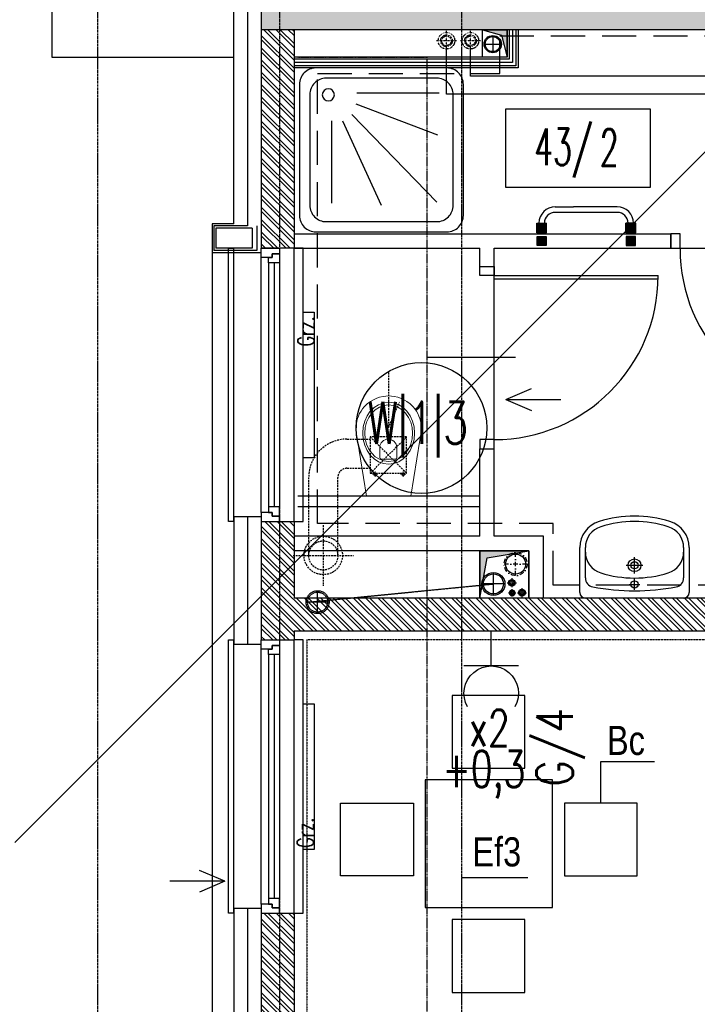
# Model space of a CAD drawing. Extents: x -7228 to 74941, y -112898 to 85621.
# Tile 251 of 256: x 51295 to 51667, y -8771 to -8231. Entities that reach past the tile are written whole.
import ezdxf
from ezdxf.enums import TextEntityAlignment as Align

# ---------------------------------------------------------------- set-up
doc = ezdxf.new("R2010")
doc.units = 0
for name, pattern in [('00-inst$0$DASHDOT', [1, 0.5, -0.25, 0, -0.25]), ('CENTER', [2, 1.25, -0.25, 0.25, -0.25]), ('DASHDOT', [1, 0.5, -0.25, 0, -0.25]), ('DASHED', [0.75, 0.5, -0.25]), ('DASHED2', [0.375, 0.25, -0.125]), ('DIVIDE', [31.75, 12.7, -6.35, 0, -6.35, 0, -6.35])]:
    doc.linetypes.add(name, pattern=pattern)
doc.layers.get('0').update_dxf_attribs({"color": 101, "linetype": 'CONTINUOUS'})
doc.layers.add('-A_NR', color=8, linetype='CONTINUOUS', plot=False)
for name, color, linetype in [('Drz---drzwi', 5, 'CONTINUOUS'), ('E35', 6, 'CONTINUOUS'), ('E50', 3, 'CONTINUOUS'), ('E50kor', 3, 'CONTINUOUS'), ('Ins-co', 2, 'CONTINUOUS'), ('Ins-kan', 54, 'CONTINUOUS'), ('Ins-went', 141, 'CONTINUOUS'), ('Mkt-N-pion', 8, 'CONTINUOUS'), ('Mw-cr-piony', 86, 'CONTINUOUS'), ('Mw-z-piony', 86, 'CONTINUOUS'), ('Okn---okna', 5, 'CONTINUOUS'), ('Opis-pom', 6, 'CONTINUOUS'), ('Opis_pom_ramka', 6, 'CONTINUOUS'), ('Os-osie glowne', 1, 'CENTER'), ('Sc-beton', 7, 'CONTINUOUS'), ('Sc-beton-hatch', 86, 'CONTINUOUS'), ('Sc-cegla pustak', 42, 'CONTINUOUS'), ('Sc-cegla pustak-hatch', 8, 'CONTINUOUS'), ('Sc-gk', 120, 'CONTINUOUS'), ('Sc-izolacja term-styropian', 151, 'STYROPIAN-KA'), ('Sc-pod', 5, 'DASHED'), ('Sc-silikat', 61, 'CONTINUOUS'), ('Suf-widok', 8, 'CONTINUOUS'), ('W-idok', 8, 'CONTINUOUS'), ('W-idok pod', 5, 'DASHED'), ('W-otwor-strop', 1, 'CONTINUOUS'), ('Wyp-meble', 155, 'CONTINUOUS'), ('Wyp-sanitar', 131, 'CONTINUOUS')]:
    doc.layers.add(name, color=color, linetype=linetype)
doc.styles.add('ARIAL_CE', font='ARIAL.TTF', dxfattribs={"width": 0.8})
doc.styles.add('KA wymiar', font='romans.shx', dxfattribs={"width": 0.6})
doc.styles.add('ROMANS', font='romans', dxfattribs={"width": 0.85})
doc.linetypes.add('BATTING', pattern='A,0.0001,-0.1,[134,ltypeshp.shx,S=0.1,R=0,X=-0.1,Y=0],-0.2,[134,ltypeshp.shx,S=0.1,R=180,X=0.1,Y=0],-0.1', length=0.4001)
doc.linetypes.add('STYROPIAN-KA', pattern='A,0.0001,-0.1,[135,ltypeshp.shx,S=0.1,R=0,X=-0.1,Y=0],0,[135,ltypeshp.shx,S=0.1,R=180,X=0.1,Y=0],-0.1', length=0.2001)

# ---------------------------------------------------------------- blocks, each defined once
blk = doc.blocks.new('umywalka_60x45')
at = {"ltscale": 25}
for p, q in [((-27, 0), (27, 0)), ((-30, -27.72), (-30, -3)), ((0, -4.5), (0, -10.5)), ((30, -3), (30, -27.72)), ((3, -7.5), (-3, -7.5)), ((-27, -27.72), (-27, -11.03)), ((0, -13.5), (0, -22.5)), ((27, -11.03), (27, -27.72)), ((4.5, -18), (-4.5, -18))]:
    blk.add_line(p, q, dxfattribs=at)
for centre, radius in [((0, -7.5), 2), ((0, -18), 3.5), ((0, -18), 2)]:
    blk.add_circle(centre, radius, dxfattribs=at)
for centre, radius, start, end in [((27, -3), 3, 0, 90), ((-27, -3), 3, 90, 180), ((0, -129.43), 125.43, 79.4737, 100.5263), ((-22, -11.03), 5, 100.5263, 180), ((22, -11.03), 5, 0, 79.4737), ((-15, -25.28), 12, 107.3129, 180), ((0, -73.4), 62.4, 72.6871, 107.3129), ((15, -25.28), 12, 0, 72.6871), ((-15, -27.72), 15, 180, 252.6871), ((-15, -27.72), 12, 180, 252.6871), ((15, -27.72), 12, 287.3129, 0), ((15, -27.72), 15, 287.3129, 0), ((0, 20.4), 65.4, 252.6871, 287.3129), ((0, 20.4), 62.4, 252.6871, 287.3129)]:
    blk.add_arc(centre, radius, start, end, dxfattribs=at)
blk = doc.blocks.new('_0630_DRZWI_90')
at = {"ltscale": 7}
for p, q in [((5, 8), (5, 98)), ((6.8, 8), (6.8, 97.98))]:
    blk.add_line(p, q, dxfattribs=at)
at = {"ltscale": 25}
for p, q in [((50, 19.7), (50, -28.9)), ((5, 8), (0, 8)), ((0, 8), (5, 8)), ((0, 0), (0, 8)), ((95, 8), (5, 8)), ((5, 8), (5, 0)), ((95, 8), (95, 0)), ((100, 8), (95, 8)), ((100, 0), (100, 8)), ((5, 0), (0, 0)), ((5, 0), (0, 0)), ((95, 0), (100, 0)), ((95, 0), (100, 0))]:
    blk.add_line(p, q, dxfattribs=at)
at = {"ltscale": 7}
blk.add_arc((5, 8), 90, 0, 90, dxfattribs=at)
blk = doc.blocks.new('natrysk_10')
for points in [[(0, 0), (64, 0, -0.414214), (72, -8), (72, -72, -0.414214), (64, -80), (0, -80, -0.414214), (-8, -72), (-8, -8, -0.414214)], [(5, -5), (59, -5, -0.414214), (67, -13), (67, -67, -0.414214), (59, -75), (5, -75, -0.414214), (-3, -67), (-3, -13, -0.414214)]]:
    blk.add_lwpolyline(points, format="xyb", close=True)
for points in [[(17.79, -15.54), (58.05, -15.54)], [(17.79, -20.92), (58.9, -39.9)], [(4.18, -28), (4.18, -68.22)], [(9.57, -27.44), (24.6, -67.37)], [(14.67, -25.46), (57.49, -67.09)]]:
    blk.add_lwpolyline(points)
blk.add_circle((5.11, -14.08), 2.96)
blk = doc.blocks.new('_KOLO_WC_PODWIESZONE')
at = {"lineweight": 0}
for p, q in [((-12.21, 0), (-17.15, -30.7)), ((-12.21, 0), (12.21, 0)), ((12.21, 0), (17.15, -30.7)), ((-8.01, -11.98), (-8.01, -10.54)), ((7.49, -11.98), (7.49, -10.54)), ((-8.01, -11.98), (-9.42, -11.98)), ((-8.01, -11.98), (-6.53, -11.98)), ((-8.01, -11.98), (-8.01, -13.41)), ((7.49, -11.98), (6.08, -11.98)), ((7.49, -11.98), (8.97, -11.98)), ((7.49, -11.98), (7.49, -13.41)), ((-4.44, -21.51), (-4.44, -26.77)), ((-3.5, -20.21), (4, -20.21)), ((4.94, -21.51), (4.94, -26.77)), ((-17.15, -30.7), (-17.82, -35.14)), ((17.15, -30.7), (17.82, -35.14)), ((-17.82, -35.14), (-17.77, -39.69)), ((17.82, -35.14), (17.77, -39.69)), ((-17.77, -39.69), (-17.51, -41.08)), ((-17.51, -41.08), (-17.12, -42.53)), ((-17.12, -42.53), (-16.6, -43.93)), ((17.12, -42.53), (16.6, -43.93)), ((17.51, -41.08), (17.12, -42.53)), ((17.77, -39.69), (17.51, -41.08)), ((-16.6, -43.93), (-15.97, -45.29)), ((-15.97, -45.29), (-15.22, -46.59)), ((-15.22, -46.59), (-14.37, -47.83)), ((-14.37, -47.83), (-13.41, -48.99)), ((14.37, -47.83), (13.41, -48.99)), ((15.22, -46.59), (14.37, -47.83)), ((15.97, -45.29), (15.22, -46.59)), ((16.6, -43.93), (15.97, -45.29)), ((-13.41, -48.99), (-11.77, -50.6)), ((-11.77, -50.6), (-10, -51.94)), ((-10, -51.94), (-8.71, -52.72)), ((-8.71, -52.72), (-6.54, -53.77)), ((-6.54, -53.77), (-5.07, -54.25)), ((6.54, -53.77), (5.07, -54.25)), ((8.71, -52.72), (6.54, -53.77)), ((10, -51.94), (8.71, -52.72)), ((11.77, -50.6), (10, -51.94)), ((13.41, -48.99), (11.77, -50.6)), ((-5.07, -54.25), (-3.02, -54.72)), ((-3.02, -54.72), (-1.52, -54.92)), ((-1.52, -54.92), (0, -55)), ((1.52, -54.92), (0, -55)), ((3.02, -54.72), (1.52, -54.92)), ((5.07, -54.25), (3.02, -54.72))]:
    blk.add_line(p, q, dxfattribs=at)
for centre, radius, start, end in [((-3.24, -21.39), 1.2, 102.2339, 185.8899), ((3.75, -21.39), 1.2, 354.1101, 77.7661), ((0.25, -26.54), 4.7, 182.8022, 357.1978)]:
    blk.add_arc(centre, radius, start, end, dxfattribs=at)
for centre in [(-8.01, -11.98), (7.49, -11.98)]:
    blk.add_ellipse(centre, major_axis=(0.599, 0.599), ratio=1, start_param=5.497787, end_param=11.780972, dxfattribs=at)
for major_axis, ratio in [((0, -17), 0.838235), ((0, -15.54), 0.845174)]:
    blk.add_ellipse((0.05, -34.5), major_axis=major_axis, ratio=ratio, dxfattribs=at)
blk = doc.blocks.new('_VKDFJGKDFHFJ')
for p, q in [((-28, -150), (-28, 0)), ((-28, 0), (-25, 0)), ((13, 0), (8, 0)), ((13, -150), (13, 0)), ((-10, -145), (-10, -5)), ((-6, -8), (-6, -142)), ((-3, -8), (-3, -142)), ((0, -8), (0, -142)), ((-25, -150), (-28, -150)), ((8, -150), (13, -150))]:
    blk.add_line(p, q)
at = {"linetype": 'DASHED2'}
for p, q in [((8, -150), (8, 0)), ((-25, -150), (-25, 0))]:
    blk.add_line(p, q, dxfattribs=at)
for points in [[(-10, -5), (-10, 0), (0, 0), (0, -3), (-4, -3), (-4, -5)], [(-6, -8), (-6, -5), (-4, -5), (-4, -3), (0, -3), (0, -5), (0, -8)], [(-10, -145), (-10, -150), (0, -150), (0, -147), (-4, -147), (-4, -145)], [(-6, -142), (-6, -145), (-4, -145), (-4, -147), (0, -147), (0, -145), (0, -142)]]:
    blk.add_lwpolyline(points, close=True)
blk = doc.blocks.new('_opis_pom_metka')
at = {"layer": 'Opis_pom_ramka'}
blk.add_lwpolyline([(-33.13, 0), (32.87, 0), (32.87, -36), (-33.13, -36)], close=True, dxfattribs=at)
at = {"style": 'KA wymiar', "width": 0.6}
blk.add_attdef('KO/', text='', height=16.8, dxfattribs=at).set_placement((3.45, -25.87), align=Align.RIGHT)
blk.add_attdef('NR', (3.8, -26.16), '', height=16.8, dxfattribs=at)
blk = doc.blocks.new('_jdgjdgjhg')
at = {"ltscale": 10}
blk.add_hatch(color=256, dxfattribs=at).paths.add_polyline_path([(-54.2, 4.46), (-48.8, 4.46), (-48.8, 9.86), (-54.2, 9.86)])
h = blk.add_hatch(color=256, dxfattribs=at)
h.paths.add_polyline_path([(0.2, 4.4), (0.2, 9.8), (-5.2, 9.8), (-5.2, 4.4)])
edge = h.paths.add_edge_path(flags=16)
edge.add_line((-4, 9.8), (-1, 9.8))
for points in [[(-49, -2.5), (-54, -2.5), (-54, 2.5), (-49, 2.5)], [(-5, -2.5), (0, -2.5), (0, 2.5), (-5, 2.5)]]:
    blk.add_hatch(color=256).paths.add_polyline_path(points)
for p, q in [((-44, 18.75, 0), (-34.09, 18.75, 0)), ((-10, 18.75, 0), (-34.09, 18.75, 0)), ((-10, 15.75, 0), (-44, 15.75, 0)), ((-54.2, 4.44), (-54.2, 9.84)), ((-54.2, 9.84), (-48.8, 9.84)), ((-53, 9.84), (-50, 9.84)), ((-48.8, 4.44), (-48.8, 9.84)), ((-5.2, 4.44), (-5.2, 9.84)), ((0.2, 9.84), (-5.2, 9.84)), ((-4, 9.84), (-1, 9.84)), ((-1, 9.84), (-4, 9.84)), ((0.2, 4.44), (0.2, 9.84)), ((-54.2, 4.44), (-48.8, 4.44)), ((0.2, 4.44), (-5.2, 4.44)), ((0, 2.5), (-5, 2.5)), ((-5, 2.5), (-5, -2.5)), ((0, -2.5), (0, 2.5)), ((-5, -2.5), (0, -2.5))]:
    blk.add_line(p, q)
blk.add_lwpolyline([(-49, -2.5), (-54, -2.5), (-54, 2.5), (-49, 2.5)], close=True)
for centre, radius, start, end in [((-44, 9.75, 0), 9, 90, 179.4026), ((-10, 9.75, 0), 9, 0.5974, 90), ((-44, 9.75, 0), 6, 90, 179.1039), ((-10, 9.75, 0), 6, 0.8961, 90)]:
    blk.add_arc(centre, radius, start, end)
blk = doc.blocks.new('_STRZAŁKA_WENT')
for q in [(-6.02, -14.01), (0, -30.24), (6.02, -14.01)]:
    blk.add_line((0, 0), q)
blk = doc.blocks.new('wz-p')
at = {"layer": 'Mw-z-piony', "color": 9, "linetype": 'DASHDOT', "ltscale": 3}
for p, q in [((-2598.1, -46), (-2609, -46)), ((-2603.6, -51.5), (-2603.6, -40.6))]:
    blk.add_line(p, q, dxfattribs=at)
at = {"layer": 'Mw-z-piony', "color": 9}
blk.add_circle((-2603.6, -46), 4, dxfattribs=at)
at = {"layer": 'Mw-z-piony'}
blk.add_circle((-2603.6, -46), 3, dxfattribs=at)
at = {"layer": 'Mw-z-piony', "color": 8}
blk.add_circle((-2603.6, -46), 2.5, dxfattribs=at)
blk = doc.blocks.new('cr-p')
at = {"layer": 'Mw-cr-piony', "color": 9, "linetype": 'DASHDOT', "ltscale": 3}
for p, q in [((-2610.6, -33.4), (-2619.6, -33.4)), ((-2615.1, -37.9), (-2615.1, -28.8))]:
    blk.add_line(p, q, dxfattribs=at)
at = {"layer": 'Mw-cr-piony', "color": 9}
blk.add_circle((-2615.1, -33.4), 3.38, dxfattribs=at)
at = {"layer": 'Mw-cr-piony'}
blk.add_circle((-2615.1, -33.4), 2.42, dxfattribs=at)
at = {"layer": 'Mw-cr-piony', "color": 8}
blk.add_circle((-2615.1, -33.4), 1.92, dxfattribs=at)
blk = doc.blocks.new('p111')
at = {"layer": 'Mkt-N-pion', "color": 8, "linetype": '00-inst$0$DASHDOT', "ltscale": 5}
for p, q in [((52045.14, -8201.31), (52045.14, -8188.71)), ((52051.44, -8195.01), (52038.84, -8195.01))]:
    blk.add_line(p, q, dxfattribs=at)
blk.add_circle((52045.14, -8195.01), 6.3, dxfattribs=at)
at = {"layer": 'Mkt-N-pion'}
blk.add_circle((52045.14, -8195.01), 5.5, dxfattribs=at)
blk = doc.blocks.new('g2')
at = {"layer": 'E35'}
blk.add_line((15, 19.27), (-15, 19.27), dxfattribs=at)
blk.add_arc((0, 34.27), 15, 150, 30, dxfattribs=at)
at = {"layer": 'E50'}
blk.add_line((0, 19.27), (0, 0), dxfattribs=at)

msp = doc.modelspace()

# ---------------------------------------------------------------- hatches: boundary and pattern name
at = {"layer": 'Sc-beton-hatch'}
h = msp.add_hatch(dxfattribs=at)
h.set_pattern_fill('ANSI33', color=256, style=0)
h.paths.add_polyline_path([(53417.547, -5966.119), (53397.547, -5966.119), (53397.547, -6066.119), (53347.547, -6066.119), (53347.547, -6086.119), (53397.547, -6086.119), (53397.547, -6539.119), (53417.547, -6539.119)])
h.paths.add_polyline_path([(52727.547, -5896.063), (52727.547, -6126.119), (52747.547, -6126.119), (52747.547, -6086.119), (52787.547, -6086.119), (52787.547, -6066.119), (52747.547, -6066.119), (52747.547, -5893.275, 0.0068353), (53006.666, -5853.258), (53003.652, -5833.484, -0.0084051), (52685.545, -5881.599), (52688.203, -5901.422, 0.0010351)])
h.paths.add_polyline_path([(52755.047, -6461.119), (52720.047, -6461.119), (52720.047, -6496.119), (52755.047, -6496.119)])
h.paths.add_polyline_path([(52712.547, -6843.119), (52747.547, -6843.119), (52747.547, -6808.119), (52712.547, -6808.119)])
h.paths.add_polyline_path([(53417.547, -6674.119), (53397.547, -6674.119), (53397.547, -6896.119), (53417.547, -6896.119)])
h.paths.add_polyline_path([(52002.547, -6461.119), (51967.547, -6461.119), (51967.547, -6496.119), (52002.547, -6496.119)], flags=17)
h.paths.add_polyline_path([(51782.547, -6476.119), (51782.547, -5979.405, 0.0063955), (52027.547, -5966.832), (52026.267, -5946.873, -0.0079596), (51721.947, -5961.536), (51722.592, -5981.526, 0.0010422), (51762.547, -5980.155), (51762.547, -6648.119), (51782.547, -6648.119), (51782.547, -6496.119), (51815.547, -6496.119), (51815.547, -6496.115), (51815.547, -6476.119)])
h.paths.add_polyline_path([(51327.547, -6828.119), (51427.547, -6828.119), (51427.547, -7026.119), (51447.547, -7026.119), (51447.547, -6828.119), (51782.547, -6828.119), (51782.547, -6803.119), (51762.547, -6803.119), (51762.547, -6808.119), (51347.547, -6808.119), (51347.547, -5986.279, 0.0010428), (51387.547, -5986.471), (51387.602, -5966.468, -0.0015651), (51327.547, -5966.119)])
h.paths.add_polyline_path([(51987.547, -6808.119), (51967.547, -6808.119), (51967.547, -7466.119), (51944.547, -7466.119), (51944.547, -7486.119), (51967.547, -7486.119), (51967.547, -8068.619), (51987.547, -8068.619), (51987.547, -7486.119), (52278.547, -7486.119), (52278.547, -7801.119), (52298.547, -7801.119), (52351.547, -7801.119), (52351.547, -7781.119), (52298.547, -7781.119), (52298.547, -7466.119), (51987.547, -7466.119)])
h.paths.add_polyline_path([(51427.547, -7276.119), (51447.547, -7276.119), (51447.547, -7176.119), (51427.547, -7176.119)])
h.paths.add_polyline_path([(51427.547, -7526.119), (51447.547, -7526.119), (51447.547, -7486.119), (51487.547, -7486.119), (51487.547, -7466.119), (51447.547, -7466.119), (51447.547, -7426.119), (51427.547, -7426.119)])
h.paths.add_polyline_path([(51807.547, -7486.119), (51807.547, -7466.119), (51742.547, -7466.119), (51742.547, -7486.119)])
h.paths.add_polyline_path([(52351.547, -7486.119), (52351.547, -7466.119), (52298.547, -7466.119), (52298.547, -7486.119)], flags=17)
h.paths.add_polyline_path([(52573.547, -7486.119), (52573.547, -7466.119), (52485.547, -7466.119), (52485.547, -7486.119)])
h.paths.add_polyline_path([(52727.547, -7466.119), (52707.547, -7466.119), (52707.547, -7486.119), (52727.547, -7486.119)])
h.paths.add_polyline_path([(52747.547, -7466.119), (52727.547, -7466.119), (52727.547, -7486.119), (52727.547, -7781.119), (52707.547, -7781.119), (52707.547, -7801.119), (52747.547, -7801.119)])
h.paths.add_polyline_path([(52505.547, -7781.119), (52485.547, -7781.119), (52485.547, -7801.119), (52573.547, -7801.119), (52573.547, -7781.119), (52520.547, -7781.119), (52520.547, -7486.119), (52505.547, -7486.119)])
h.paths.add_polyline_path([(53417.547, -7316.119), (53397.547, -7316.119), (53397.547, -7666.119), (53417.547, -7666.119)])
h.paths.add_polyline_path([(53417.547, -7766.119), (53397.547, -7766.119), (53397.547, -8031.119), (53417.547, -8031.119)])
h.paths.add_polyline_path([(53397.547, -8216.119), (53349.547, -8216.119), (53349.547, -8236.119), (53397.547, -8236.119), (53397.547, -8841.119), (53417.547, -8841.119), (53417.547, -8181.119), (53397.547, -8181.119)])
h.paths.add_polyline_path([(53150.547, -8216.119), (53150.547, -8236.119), (53244.547, -8236.119), (53244.547, -8216.119)])
h.paths.add_polyline_path([(52922.547, -8216.119), (52922.547, -8236.119), (53025.547, -8236.119), (53025.547, -8216.119)])
h.paths.add_polyline_path([(52727.547, -8236.119), (52727.547, -8966.119), (52702.547, -8966.119), (52702.547, -8986.119), (52747.547, -8986.119), (52747.547, -8236.119), (52787.547, -8236.119), (52787.547, -8216.119), (52244.047, -8216.119), (52244.047, -8236.119)])
h.paths.add_polyline_path([(51967.547, -8216.119), (51447.547, -8216.119), (51447.547, -8156.119), (51427.547, -8156.119), (51427.547, -8236.119), (51762.547, -8236.119), (52109.047, -8236.119), (52109.047, -8216.119), (51987.547, -8216.119), (51987.547, -8168.619), (51967.547, -8168.619)])
h.paths.add_polyline_path([(51427.547, -8006.119), (51447.547, -8006.119), (51447.547, -7963.119), (51427.547, -7963.119)])
h.paths.add_polyline_path([(51447.547, -7676.119), (51427.547, -7676.119), (51427.547, -7873.119), (51447.547, -7873.119)])
h.paths.add_polyline_path([(51762.547, -8986.119), (51782.547, -8986.119), (51782.547, -8966.119), (51427.547, -8966.119), (51427.547, -8986.119)])
h.paths.add_polyline_path([(51782.547, -8986.119), (51802.547, -8986.119), (51802.547, -8966.119), (51782.547, -8966.119)])
h.paths.add_polyline_path([(51802.547, -8966.119), (51802.547, -8986.119), (52114.047, -8986.119), (52114.047, -8966.119)])
h.paths.add_polyline_path([(52339.547, -8986.119), (52339.547, -8966.119), (52244.047, -8966.119), (52244.047, -8986.119)], flags=17)
h.paths.add_polyline_path([(52449.547, -8966.119), (52449.547, -8986.119), (52592.547, -8986.119), (52592.547, -8966.119)])
h.paths.add_polyline_path([(52967.547, -8966.119), (52967.547, -8986.119), (53045.547, -8986.119), (53045.547, -8966.119)])
h.paths.add_polyline_path([(53155.547, -8966.119), (53155.547, -8986.119), (53397.547, -8986.119), (53397.547, -9011.119), (53417.547, -9011.119), (53417.547, -8941.119), (53397.547, -8941.119), (53397.547, -8966.119)])
h.paths.add_polyline_path([(53397.547, -9134.119), (53362.547, -9134.119), (53362.547, -9440.619), (53382.547, -9440.619), (53382.547, -9154.119), (53417.547, -9154.119), (53417.547, -9111.119), (53397.547, -9111.119)])
h.paths.add_polyline_path([(53382.547, -9560.619), (53362.547, -9560.619), (53362.547, -9616.119), (52967.547, -9616.119), (52967.547, -9641.119), (53362.547, -9641.119), (53362.547, -9671.119), (53382.547, -9671.119), (53382.547, -9641.119)])
h.paths.add_polyline_path([(53417.547, -9856.119), (53382.547, -9856.119), (53382.547, -9821.119), (53362.547, -9821.119), (53362.547, -9876.119), (53397.547, -9876.119), (53397.547, -10283.619), (53397.547, -10466.119), (52747.547, -10466.119), (52747.547, -10421.119), (52727.547, -10421.119), (52727.547, -10486.119), (53397.547, -10486.119), (53397.547, -10915.39), (53397.547, -10976.119), (53417.547, -10976.119), (53417.547, -10576.119), (53417.547, -10403.619)])
h.paths.add_polyline_path([(52747.547, -10095.119), (52727.547, -10095.119), (52727.547, -10291.119), (52747.547, -10291.119)], flags=17)
h.paths.add_polyline_path([(52727.547, -9985.119), (52747.547, -9985.119), (52747.547, -9206.119), (52727.547, -9206.119), (52727.547, -9616.119), (52431.547, -9616.119), (52431.547, -9641.119), (52727.547, -9641.119)])
h.paths.add_polyline_path([(52280.547, -9616.119), (52280.547, -9641.119), (52321.547, -9641.119), (52321.547, -9616.119)])
h.paths.add_polyline_path([(52058.547, -9641.119), (52058.547, -9616.119), (51942.547, -9616.119), (51942.547, -9641.119)])
h.paths.add_polyline_path([(51842.547, -9641.119), (51842.547, -9616.119), (51547.547, -9616.119), (51547.547, -9601.119), (51527.547, -9601.119), (51527.547, -9616.119), (51287.547, -9616.119), (51287.547, -9641.119), (51527.547, -9641.119), (51527.547, -10036.619), (51547.547, -10036.619), (51547.547, -9641.119)])
h.paths.add_polyline_path([(51547.547, -9472.119), (51527.547, -9472.119), (51527.547, -9504.119), (51547.547, -9504.119)])
h.paths.add_polyline_path([(51237.547, -9641.119), (51237.547, -9616.119), (51187.547, -9616.119), (51187.547, -9641.119)])
h.paths.add_polyline_path([(51137.547, -9641.119), (51137.547, -9616.119), (51087.547, -9616.119), (51087.547, -9641.119)])
h.paths.add_polyline_path([(51037.547, -9641.119), (51037.547, -9616.119), (50987.547, -9616.119), (50987.547, -9641.119)])
h.paths.add_polyline_path([(50937.547, -9641.119), (50937.547, -9616.119), (50897.547, -9616.119), (50897.547, -10523.119), (50997.547, -10523.119), (50997.547, -10538.119), (51017.547, -10538.119), (51017.547, -10503.119), (50917.547, -10503.119), (50917.547, -9641.119)])
h.paths.add_polyline_path([(52058.547, -9962.119), (52058.547, -9944.119), (51944.547, -9944.119), (51944.547, -9962.119)])
h.paths.add_polyline_path([(51527.547, -10291.119), (51547.547, -10291.119), (51547.547, -10136.619), (51527.547, -10136.619)])
h.paths.add_polyline_path([(51017.547, -10656.119), (51017.547, -10638.119), (50997.547, -10638.119), (50997.547, -10656.119), (50797.547, -10656.119), (50797.547, -11011.119), (51527.547, -11011.119), (51527.547, -11051.119), (51547.547, -11051.119), (51547.547, -11011.119), (51597.547, -11011.119), (51597.547, -10991.119), (51547.547, -10991.119), (51547.547, -10836.119), (51527.547, -10836.119), (51527.547, -10991.119), (50817.547, -10991.119), (50817.547, -10676.119), (51527.547, -10676.119), (51527.547, -10686.119), (51547.547, -10686.119), (51547.547, -10421.119), (51527.547, -10421.119), (51527.547, -10656.119)])
h.paths.add_polyline_path([(51987.547, -10486.119), (52104.047, -10486.119), (52104.047, -10466.119), (51767.547, -10466.119), (51767.547, -10486.119), (51967.547, -10486.119), (51967.547, -10991.119), (51747.547, -10991.119), (51747.547, -11011.119), (51807.547, -11011.119), (51807.547, -11051.119), (51827.547, -11051.119), (51827.547, -11011.119), (52087.547, -11011.119), (52087.547, -10991.119), (51987.547, -10991.119)])
h.paths.add_polyline_path([(52214.047, -10466.119), (52214.047, -10486.119), (52278.547, -10486.119), (52278.547, -10991.119), (52237.547, -10991.119), (52237.547, -11011.119), (52819.547, -11011.119), (52819.547, -10991.119), (52298.547, -10991.119), (52298.547, -10466.119)])
h.paths.add_polyline_path([(53382.547, -11011.119), (53382.547, -10991.119), (53337.547, -10991.119), (53337.547, -11011.119)])
h.paths.add_polyline_path([(53400.047, -10993.619), (53382.547, -11011.119), (53417.547, -11011.119)])
h.paths.add_polyline_path([(53382.547, -10976.119), (53382.547, -11011.119), (53400.047, -10993.619)])
h.paths.add_polyline_path([(53382.547, -10976.119), (53400.047, -10993.619), (53417.547, -10976.119)])
h.paths.add_polyline_path([(53417.547, -10976.119), (53400.047, -10993.619), (53417.547, -11011.119)])
at = {"layer": 'Sc-cegla pustak-hatch'}
h = msp.add_hatch(dxfattribs=at)
h.set_pattern_fill('ANSI32', color=256, scale=0.5, angle=90, style=0)
h.paths.add_polyline_path([(52792.547, -7484.119), (52792.547, -7466.119), (52747.547, -7466.119), (52747.547, -7484.119)])
h.paths.add_polyline_path([(52967.547, -7484.119), (52967.547, -7996.119), (52985.547, -7996.119), (52985.547, -7969.119), (53059.547, -7969.119), (53067.547, -7969.119), (53067.547, -7977.119), (53059.547, -7977.119), (53059.547, -7996.119), (53085.347, -7996.119), (53085.347, -7978.119), (53077.547, -7978.119), (53077.547, -7951.119), (52985.547, -7951.119), (52985.547, -7602.119), (53050.547, -7602.119), (53050.547, -7584.119), (52985.547, -7584.119), (52985.547, -7466.119), (52922.547, -7466.119), (52922.547, -7484.119)])
h.paths.add_polyline_path([(53150.547, -7584.119), (53150.547, -7602.119), (53397.547, -7602.119), (53397.547, -7584.119)])
h.paths.add_polyline_path([(53397.547, -7996.119), (53397.547, -7978.119), (53185.347, -7978.119), (53185.347, -7996.119)])
h.paths.add_polyline_path([(52967.547, -8464.119), (52985.547, -8464.119), (52985.547, -8236.119), (52967.547, -8236.119)])
h.paths.add_polyline_path([(52095.547, -7978.119), (52095.547, -7710.119), (52077.547, -7710.119), (52077.547, -7996.119), (52278.547, -7996.119), (52278.547, -8038.619), (52296.547, -8038.619), (52296.547, -7968.119), (52278.547, -7968.119), (52278.547, -7978.119)])
h.paths.add_polyline_path([(52296.547, -7801.119), (52278.547, -7801.119), (52278.547, -7868.119), (52296.547, -7868.119)])
h.paths.add_polyline_path([(51902.547, -7978.119), (51902.547, -7996.119), (51967.547, -7996.119), (51967.547, -7978.119)])
h.paths.add_polyline_path([(51802.547, -7996.119), (51802.547, -7978.119), (51744.547, -7978.119), (51744.547, -7996.119)])
h.paths.add_polyline_path([(51654.547, -7996.119), (51654.547, -7978.119), (51447.547, -7978.119), (51447.547, -7996.119)])
h.paths.add_polyline_path([(51427.547, -8356.119), (51445.547, -8356.119), (51445.547, -8236.119), (51427.547, -8236.119)])
h.paths.add_polyline_path([(51427.547, -8571.119), (51445.547, -8571.119), (51445.547, -8566.119), (52040.547, -8566.119), (52040.547, -8630.119), (52058.547, -8630.119), (52058.547, -8492.119), (52040.547, -8492.119), (52040.547, -8548.119), (51782.547, -8548.119), (51782.547, -8466.119), (51764.547, -8466.119), (51764.547, -8548.119), (51445.547, -8548.119), (51445.547, -8506.119), (51427.547, -8506.119)])
h.paths.add_polyline_path([(51782.547, -8236.119), (51764.547, -8236.119), (51764.547, -8366.119), (51782.547, -8366.119)])
h.paths.add_polyline_path([(52058.547, -8236.119), (52040.547, -8236.119), (52040.547, -8392.119), (52058.547, -8392.119)])
h.paths.add_polyline_path([(52296.547, -8168.619), (52278.547, -8168.619), (52278.547, -8216.119), (52296.547, -8216.119)])
h.paths.add_polyline_path([(52296.547, -8236.119), (52278.547, -8236.119), (52278.547, -8966.119), (52296.547, -8966.119), (52296.547, -8570.119), (52592.547, -8570.119), (52592.547, -8552.119), (52296.547, -8552.119)])
h.paths.add_polyline_path([(52058.547, -8730.119), (52040.547, -8730.119), (52040.547, -8966.119), (52058.547, -8966.119)])
h.paths.add_polyline_path([(51445.547, -8721.119), (51427.547, -8721.119), (51427.547, -8786.119), (51445.547, -8786.119)])
h.paths.add_polyline_path([(51427.547, -8966.119), (51445.547, -8966.119), (51445.547, -8936.119), (51427.547, -8936.119)])
h.paths.add_polyline_path([(51445.547, -9001.119), (51445.547, -8986.119), (51427.547, -8986.119), (51427.547, -9001.119)])
h.paths.add_polyline_path([(51427.547, -9216.119), (51445.547, -9216.119), (51445.547, -9151.119), (51427.547, -9151.119)])
h.paths.add_polyline_path([(51427.547, -9490.119), (51527.547, -9490.119), (51527.547, -9472.119), (51445.547, -9472.119), (51445.547, -9366.119), (51427.547, -9366.119)])
h.paths.add_polyline_path([(51764.547, -9306.119), (51782.547, -9306.119), (51782.547, -8998.119), (51764.547, -8998.119)])
h.paths.add_polyline_path([(52040.547, -9616.119), (52058.547, -9616.119), (52058.547, -9461.119), (52040.547, -9461.119)])
h.paths.add_polyline_path([(52040.547, -9361.119), (52058.547, -9361.119), (52058.547, -8986.119), (52040.547, -8986.119)])
h.paths.add_polyline_path([(52727.547, -8570.119), (52727.547, -8552.119), (52702.547, -8552.119), (52702.547, -8570.119)])
h.paths.add_polyline_path([(52994.547, -8594.119), (52994.547, -8668.119), (52967.547, -8668.119), (52967.547, -8966.119), (52985.547, -8966.119), (52985.547, -8686.119), (53397.547, -8686.119), (53397.547, -8668.119), (53012.547, -8668.119), (53012.547, -8576.119), (52985.547, -8576.119), (52985.547, -8554.119), (52967.547, -8554.119), (52967.547, -8594.119)])
h.paths.add_polyline_path([(52985.547, -9224.119), (52985.547, -8986.119), (52967.547, -8986.119), (52967.547, -9206.119), (52922.547, -9206.119), (52922.547, -9224.119)])
h.paths.add_polyline_path([(52967.547, -9344.119), (52967.547, -9362.119), (53362.547, -9362.119), (53362.547, -9344.119)])
h.paths.add_polyline_path([(52674.547, -9206.119), (52674.547, -9224.119), (52712.547, -9224.119), (52727.547, -9224.119), (52727.547, -9206.119)])
h.paths.add_polyline_path([(52792.547, -9224.119), (52792.547, -9206.119), (52747.547, -9206.119), (52747.547, -9224.119)])
h.paths.add_polyline_path([(52564.547, -9224.119), (52564.547, -9206.119), (52482.547, -9206.119), (52482.547, -9161.119), (52464.547, -9161.119), (52464.547, -9206.119), (52449.547, -9206.119), (52449.547, -9224.119)])
h.paths.add_polyline_path([(52482.547, -8986.119), (52464.547, -8986.119), (52464.547, -9031.119), (52482.547, -9031.119)])
h.paths.add_polyline_path([(52280.547, -9206.119), (52280.547, -9616.119), (52298.547, -9616.119), (52298.547, -9224.119), (52339.547, -9224.119), (52339.547, -9206.119)])
h.paths.add_polyline_path([(51547.547, -9944.119), (51547.547, -9962.119), (51764.547, -9962.119), (51764.547, -10228.119), (51547.547, -10228.119), (51547.547, -10246.119), (52058.547, -10246.119), (52058.547, -10151.619), (52040.547, -10151.619), (52040.547, -10228.119), (51782.547, -10228.119), (51782.547, -9962.119), (51944.547, -9962.119), (51944.547, -9944.119)])
h.paths.add_polyline_path([(52058.547, -9962.119), (52040.547, -9962.119), (52040.547, -10051.619), (52058.547, -10051.619)], flags=17)
h.paths.add_polyline_path([(52058.547, -9641.119), (52040.547, -9641.119), (52040.547, -9944.119), (52058.547, -9944.119)])
h.paths.add_polyline_path([(52680.659, -9975.119), (52680.659, -9957.119), (52298.547, -9957.119), (52298.547, -9641.119), (52280.547, -9641.119), (52280.547, -10291.119), (52298.547, -10291.119), (52298.547, -10246.119), (52727.547, -10246.119), (52727.547, -10228.119), (52298.547, -10228.119), (52298.547, -9975.119)])
h.paths.add_polyline_path([(53362.547, -9876.119), (53362.547, -9858.119), (52967.547, -9858.119), (52967.547, -9876.119)])
h.paths.add_polyline_path([(52967.547, -10118.119), (52985.547, -10118.119), (52985.547, -10108.119), (53397.547, -10108.119), (53397.547, -10090.119), (52985.547, -10090.119), (52985.547, -9984.119), (52967.547, -9984.119)])
h.paths.add_polyline_path([(52985.547, -10238.119), (52985.547, -10228.119), (52967.547, -10228.119), (52967.547, -10356.119), (52985.547, -10356.119), (52985.547, -10256.119), (53135.547, -10256.119), (53135.547, -10466.119), (53153.547, -10466.119), (53153.547, -10238.119)])
h.paths.add_polyline_path([(52967.547, -10456.119), (52967.547, -10466.119), (52985.547, -10466.119), (52985.547, -10456.119)])
h.paths.add_polyline_path([(52280.547, -10466.119), (52298.547, -10466.119), (52298.547, -10421.119), (52280.547, -10421.119)])
h.paths.add_polyline_path([(51785.547, -10656.119), (51785.547, -10596.119), (51767.547, -10596.119), (51767.547, -10686.119), (51785.547, -10686.119), (51785.547, -10674.119), (51967.547, -10674.119), (51967.547, -10656.119)])
h.paths.add_polyline_path([(51785.547, -10786.119), (51767.547, -10786.119), (51767.547, -10991.119), (51785.547, -10991.119)])
h.paths.add_polyline_path([(51785.547, -10496.119), (51785.547, -10486.119), (51767.547, -10486.119), (51767.547, -10496.119)])
at = {"layer": 'W-otwor-strop'}
for points in [[(51559.568, -8239.119), (51562.568, -8251.119), (51562.568, -8236.119), (51549.073, -8236.119)], [(51574.547, -8522.119), (51547.547, -8522.119), (51547.547, -8548.119), (51551.547, -8526.119)]]:
    msp.add_hatch(color=256, dxfattribs=at).paths.add_polyline_path(points)

# ---------------------------------------------------------------- linework, layer by layer
at = {"layer": '-A_NR', "ltscale": 0.5}
for p, q in [((51614.052, -8660.669), (51614.052, -8637.866)), ((51614.052, -8637.866), (51643.468, -8637.866)), ((51537.547, -8701.474), (51573.921, -8701.474))]:
    msp.add_line(p, q, dxfattribs=at)
at = {"layer": 'E35'}
msp.add_line((52005.395, -7968.967), (51292.093, -8682.269), dxfattribs=at)
at = {"layer": 'E50', "color": 6}
msp.add_circle((51515.524, -8454.756), 35.909, dxfattribs=at)
at = {"layer": 'E50kor', "linetype": 'DASHED2', "ltscale": 75}
for p, q in [((51558.52, -8260.188), (51558.52, -8239.446)), ((51558.52, -8239.446), (51757.096, -8239.446)), ((51458.443, -8507.241), (51458.443, -8260.188)), ((51458.443, -8260.188), (51558.52, -8260.188)), ((51587.951, -8507.241), (51458.443, -8507.241)), ((51587.951, -8540.96), (51587.951, -8507.241)), ((52080.111, -8540.96), (51587.951, -8540.96))]:
    msp.add_line(p, q, dxfattribs=at)
at = {"layer": 'Ins-co', "linetype": 'DASHED2', "ltscale": 0.3}
for p, q in [((51529.273, -8247.647), (51529.273, -8236.747)), ((51542.436, -8247.648, 0), (51542.436, -8236.748, 0)), ((51534.723, -8242.197), (51523.823, -8242.197)), ((51547.886, -8242.198, 0), (51536.986, -8242.198, 0))]:
    msp.add_line(p, q, dxfattribs=at)
at = {"layer": 'Ins-co', "linetype": 'DASHED', "ltscale": 0.5}
for p, q in [((51529.273, -8271.56), (51529.273, -8245.875)), ((51802.02, -8271.56, 0), (51529.273, -8271.56))]:
    msp.add_line(p, q, dxfattribs=at)
at = {"layer": 'Ins-co', "linetype": 'Continuous', "ltscale": 0.5}
for p, q in [((51542.436, -8261.56, 0), (51542.436, -8245.875, 0)), ((51792.021, -8261.56, 0), (51542.436, -8261.56, 0))]:
    msp.add_line(p, q, dxfattribs=at)
at = {"layer": 'Ins-co'}
for points in [[(51450.476, -8391.119), (51456.576, -8391.119), (51456.576, -8471.119), (51450.476, -8471.119)], [(51450.476, -8606.119), (51456.576, -8606.119), (51456.576, -8686.119), (51450.476, -8686.119)]]:
    msp.add_lwpolyline(points, close=True, dxfattribs=at)
at = {"layer": 'Ins-co', "linetype": 'DASHED2', "ltscale": 0.3}
for centre, radius in [((51529.273, -8242.197), 4.53), ((51529.273, -8242.197), 3.2), ((51529.273, -8242.197), 2.6), ((51542.436, -8242.198, 0), 4.53), ((51542.436, -8242.198, 0), 3.2), ((51542.436, -8242.198, 0), 2.6)]:
    msp.add_circle(centre, radius, dxfattribs=at)
at = {"layer": 'Ins-kan'}
for p, q in [((51554.688, -8239.297), (51554.688, -8248.747)), ((51549.963, -8244.022), (51559.413, -8244.022))]:
    msp.add_line(p, q, dxfattribs=at)
at = {"layer": 'Ins-kan', "ltscale": 5}
for p, q in [((51555.063, -8546.663), (51555.063, -8534.063)), ((51561.363, -8540.363), (51548.763, -8540.363))]:
    msp.add_line(p, q, dxfattribs=at)
at = {"layer": 'Ins-kan', "linetype": 'DASHED', "ltscale": 0.5}
for p, q in [((51458.48, -8556.663), (51458.48, -8544.063)), ((51464.78, -8550.363), (51452.18, -8550.363))]:
    msp.add_line(p, q, dxfattribs=at)
msp.add_lwpolyline([(51453.48, -8550.363), (51555.063, -8540.363)], dxfattribs=at)
at = {"layer": 'Ins-kan'}
for centre, radius in [((51554.688, -8244.022), 4.725), ((51554.688, -8244.022), 4.125), ((51555.063, -8540.363), 5.5)]:
    msp.add_circle(centre, radius, dxfattribs=at)
at = {"layer": 'Ins-kan', "ltscale": 5}
msp.add_circle((51555.063, -8540.363), 6.3, dxfattribs=at)
at = {"layer": 'Ins-kan', "linetype": 'DASHED', "ltscale": 0.5}
for radius in [6.3, 5.5]:
    msp.add_circle((51458.48, -8550.363), radius, dxfattribs=at)
at = {"layer": 'Ins-went', "linetype": 'DASHED', "ltscale": 2}
for p, q in [((51487.389, -8459.614), (51487.389, -8479.614)), ((51507.389, -8459.614), (51487.389, -8459.614)), ((51487.389, -8459.614), (51507.389, -8479.614)), ((51487.389, -8479.614), (51507.389, -8459.614)), ((51507.389, -8479.614), (51507.389, -8459.614)), ((51487.389, -8479.614), (51507.389, -8479.614)), ((51461.588, -8508.098), (51461.588, -8541.354)), ((51444.96, -8524.726), (51478.217, -8524.726))]:
    msp.add_line(p, q, dxfattribs=at)
msp.add_lwpolyline([(51497.389, -8424.376), (51497.389, -8454.614), (51503.411, -8440.601)], dxfattribs=at)
for points in [[(51453.588, -8524.726), (51453.588, -8481.871, -0.4142136), (51474.588, -8460.871), (51487.389, -8460.871)], [(51469.588, -8524.726), (51469.588, -8481.871, -0.4142136), (51474.588, -8476.871), (51487.389, -8476.871)]]:
    msp.add_lwpolyline(points, format="xyb", dxfattribs=at)
for radius in [10.56, 8]:
    msp.add_circle((51461.588, -8524.726), radius, dxfattribs=at)
at = {"layer": 'Os-osie glowne'}
for points in [[(51337.547, -5544.119), (51337.547, -11521.119)], [(51437.547, -5544.119), (51437.547, -11521.119)], [(51537.547, -5544.119), (51537.547, -11591.119)]]:
    msp.add_lwpolyline(points, dxfattribs=at)
at = {"layer": 'Sc-beton'}
for points in [[(51427.547, -8156.119), (51427.547, -8236.119)], [(51762.547, -8236.119), (51427.547, -8236.119)]]:
    msp.add_lwpolyline(points, dxfattribs=at)
at = {"layer": 'Sc-cegla pustak'}
for points in [[(51427.547, -8236.119), (51427.547, -8356.119)], [(51445.547, -8236.119), (51445.547, -8356.119)], [(51445.547, -8356.119), (51427.547, -8356.119)], [(51427.547, -8506.119), (51427.547, -8571.119)], [(51427.547, -8506.119), (51445.547, -8506.119)], [(51445.547, -8506.119), (51445.547, -8548.119)], [(51764.547, -8548.119), (51445.547, -8548.119)], [(51445.547, -8566.119), (52040.547, -8566.119)], [(51445.547, -8566.119), (51445.547, -8571.119)], [(51427.547, -8571.119), (51445.547, -8571.119)], [(51427.547, -8721.119), (51427.547, -8786.119)], [(51427.547, -8721.119), (51445.547, -8721.119)], [(51445.547, -8721.119), (51445.547, -8786.119)]]:
    msp.add_lwpolyline(points, dxfattribs=at)
at = {"layer": 'Sc-gk'}
for p, q in [((51562.568, -8236.119), (51562.568, -8251.119)), ((51568.568, -8236.119), (51568.568, -8257.119)), ((51562.568, -8251.119), (51445.547, -8251.119)), ((51568.568, -8257.119), (51445.547, -8257.119))]:
    msp.add_line(p, q, dxfattribs=at)
at = {"layer": 'Sc-gk', "linetype": 'BATTING', "ltscale": 0.09}
for p, q in [((51565.568, -8236.119), (51565.568, -8254.119)), ((51565.568, -8254.119), (51445.547, -8254.119))]:
    msp.add_line(p, q, dxfattribs=at)
at = {"layer": 'Sc-gk'}
for points in [[(51563.768, -8236.119), (51563.768, -8252.319), (51445.547, -8252.319)], [(51567.368, -8236.119), (51567.368, -8255.919), (51445.547, -8255.919)]]:
    msp.add_lwpolyline(points, dxfattribs=at)
at = {"layer": 'Sc-izolacja term-styropian', "linetype": 'ByBlock'}
for points in [[(51412.547, -8342.619), (51412.547, -8171.119)], [(51400.547, -8342.619), (51400.547, -8358.619)], [(51412.547, -8342.619), (51400.547, -8342.619)], [(51402.547, -8345.119), (51402.547, -8356.119)], [(51422.547, -8345.119), (51402.547, -8345.119)], [(51422.547, -8345.119), (51422.547, -8356.119)], [(51422.547, -8356.119), (51402.547, -8356.119)], [(51427.547, -8358.619), (51400.547, -8358.619)], [(51412.547, -8503.619), (51412.547, -8573.619)], [(51427.547, -8503.619), (51412.547, -8503.619)], [(51427.547, -8573.619), (51412.547, -8573.619)], [(51412.547, -8718.619), (51412.547, -8788.619)], [(51427.547, -8718.619), (51412.547, -8718.619)]]:
    msp.add_lwpolyline(points, dxfattribs=at)
at = {"layer": 'Sc-izolacja term-styropian', "linetype": 'BATTING', "ltscale": 0.35}
for points in [[(51420.047, -8171.119), (51420.047, -8343.869)], [(51420.047, -8503.619), (51420.047, -8573.619)], [(51420.047, -8718.619), (51420.047, -8788.619)]]:
    msp.add_lwpolyline(points, dxfattribs=at)
at = {"layer": 'Sc-izolacja term-styropian', "linetype": 'BATTING', "ltscale": 0.05}
for points in [[(51401.547, -8343.869), (51401.547, -8357.369)], [(51420.047, -8343.869), (51401.547, -8343.869)], [(51425.047, -8357.369), (51401.547, -8357.369)]]:
    msp.add_lwpolyline(points, dxfattribs=at)
at = {"layer": 'Sc-izolacja term-styropian', "linetype": 'BATTING', "ltscale": 0.12}
msp.add_lwpolyline([(51425.047, -8343.869), (51425.047, -8357.369)], dxfattribs=at)
at = {"layer": 'Sc-pod', "ltscale": 0.5}
msp.add_lwpolyline([(51547.547, -8498.119), (51447.547, -8498.119)], dxfattribs=at)
at = {"layer": 'Sc-silikat'}
for points in [[(51445.547, -8348.119), (51652.547, -8348.119)], [(51652.547, -8356.119), (51652.547, -8348.119)], [(51445.547, -8356.119), (51547.547, -8356.119)], [(51547.547, -8366.119), (51547.547, -8356.119)], [(51555.547, -8366.119), (51555.547, -8356.119)], [(51555.547, -8356.119), (51652.547, -8356.119)], [(51547.547, -8366.119), (51555.547, -8366.119)], [(51547.547, -8514.119), (51547.547, -8466.119)], [(51547.547, -8466.119), (51555.547, -8466.119)], [(51555.547, -8514.119), (51555.547, -8466.119)], [(51547.547, -8514.119), (51445.547, -8514.119)], [(51582.547, -8514.119), (51555.547, -8514.119)], [(51582.547, -8548.119), (51582.547, -8514.119)], [(51574.547, -8522.119), (51445.547, -8522.119)], [(51574.547, -8548.119), (51574.547, -8522.119)]]:
    msp.add_lwpolyline(points, dxfattribs=at)
at = {"layer": 'Suf-widok', "linetype": 'DIVIDE', "ltscale": 0.02}
msp.add_lwpolyline([(52035.547, -8571.119), (51452.547, -8571.119), (51452.547, -8961.119), (52035.547, -8961.119)], close=True, dxfattribs=at)
at = {"layer": 'W-idok'}
for points in [[(51412.547, -7773.119), (51312.547, -7773.119), (51312.547, -8251.119), (51412.547, -8251.119)], [(51400.547, -8358.619), (51400.547, -9363.619)], [(51547.547, -8492.119), (51447.547, -8492.119)]]:
    msp.add_lwpolyline(points, dxfattribs=at)
at = {"layer": 'W-idok pod'}
msp.add_lwpolyline([(51447.547, -8251.119), (51518.547, -8251.119), (51518.547, -10066.119), (51517.547, -10066.119), (51517.547, -10641.119)], dxfattribs=at)
at = {"layer": 'W-otwor-strop', "ltscale": 0.5}
for points in [[(51562.568, -8251.119), (51549.073, -8251.119), (51549.073, -8236.119), (51562.568, -8236.119)], [(51549.073, -8236.119), (51559.568, -8239.119), (51562.568, -8251.119), (51562.568, -8236.119)], [(51547.547, -8522.119), (51574.547, -8522.119), (51574.547, -8548.119), (51547.547, -8548.119)], [(51574.547, -8522.119), (51547.547, -8522.119), (51547.547, -8548.119), (51551.547, -8526.119)]]:
    msp.add_lwpolyline(points, close=True, dxfattribs=at)
at = {"layer": 'Wyp-meble', "ltscale": 0.3}
for points in [[(51532.327, -8601.582), (51532.327, -8641.582), (51572.327, -8641.582), (51572.327, -8601.582)], [(51517.57, -8647.988), (51517.57, -8717.988), (51587.57, -8717.988), (51587.57, -8647.988)], [(51511.088, -8660.669), (51511.088, -8700.669), (51471.088, -8700.669), (51471.088, -8660.669)], [(51594.052, -8660.669), (51594.052, -8700.669), (51634.052, -8700.669), (51634.052, -8660.669)], [(51532.326, -8724.588), (51532.326, -8764.588), (51572.326, -8764.588), (51572.326, -8724.588)]]:
    msp.add_lwpolyline(points, close=True, dxfattribs=at)

# ---------------------------------------------------------------- block references
at = {"layer": 'Drz---drzwi'}
for p, rotation in [((51752.547, -8348.119), 180), ((51547.547, -8366.119), 270)]:
    msp.add_blockref('_0630_DRZWI_90', p, dxfattribs=dict(at, rotation=rotation))
at = {"layer": 'E35', "xscale": -1, "rotation": 180.0000000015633}
msp.add_blockref('g2', (51553.869, -8566.119), dxfattribs=at)
at = {"layer": 'Ins-co'}
msp.add_blockref('_jdgjdgjhg', (51633.055, -8352.139, 0), dxfattribs=at)
at = {"layer": 'Ins-went', "rotation": 90}
msp.add_blockref('_STRZAŁKA_WENT', (51561.884, -8439.128), dxfattribs=at)
at = {"layer": 'Ins-went', "xscale": -1, "rotation": 270}
msp.add_blockref('_STRZAŁKA_WENT', (51407.547, -8703.619), dxfattribs=at)
at = {"layer": 'Mkt-N-pion'}
msp.add_blockref('p111', (-477.89, -334.452), dxfattribs=at)
at = {"layer": 'Mw-cr-piony', "xscale": -0.4550000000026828, "yscale": 0.4550000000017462, "zscale": 0.455, "rotation": 359.9998837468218}
msp.add_blockref('cr-p', (50375.436, -8530.097), dxfattribs=at)
at = {"layer": 'Mw-z-piony', "xscale": 0.4550000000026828, "yscale": 0.4550000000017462, "zscale": 0.455, "rotation": 179.9998837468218}
for p in [(50380.547, -8560.667), (50386.085, -8566.085)]:
    msp.add_blockref('wz-p', p, dxfattribs=at)
at = {"layer": 'Okn---okna'}
for p in [(51437.547, -8356.119), (51437.547, -8571.119)]:
    msp.add_blockref('_VKDFJGKDFHFJ', p, dxfattribs=at)
at = {"layer": 'Opis-pom'}
ref = msp.add_blockref('_opis_pom_metka', (51601.676, -8279.521), dxfattribs=dict(at, xscale=1.2, yscale=1.2, zscale=1.2))
ref.add_attrib('KO/', '43/', dxfattribs={"layer": '0', "height": 20.16, "style": 'KA wymiar', "width": 0.6}).set_placement((51609.607, -8310.563), align=Align.RIGHT)
ref.add_attrib('NR', '2', (51613.465, -8310.919), dxfattribs={"layer": '0', "height": 20.16, "style": 'KA wymiar', "width": 0.6})
at = {"layer": 'Wyp-sanitar', "xscale": -1.125, "yscale": 1.125, "zscale": 1.125, "rotation": 90}
msp.add_blockref('natrysk_10', (51448.547, -8266.119), dxfattribs=at)
at = {"layer": 'Wyp-sanitar', "rotation": 180}
for name, p in [('_KOLO_WC_PODWIESZONE', (51497.547, -8492.119)), ('umywalka_60x45', (51632.547, -8548.119))]:
    msp.add_blockref(name, p, dxfattribs=at)

# ---------------------------------------------------------------- texts
at = {"layer": '-A_NR', "color": 8, "style": 'ARIAL_CE', "width": 0.8}
for s, p in [('Bc', (51617.417, -8634.279)), ('Ef3', (51543.474, -8695.439))]:
    msp.add_text(s, height=16, dxfattribs=at).set_placement(p)
at = {"layer": 'E35', "style": 'ROMANS', "width": 0.7}
msp.add_text('W|1|3', height=23, dxfattribs=at).set_placement((51486.047, -8463.366))
at = {"layer": 'E35', "style": 'ROMANS'}
for s, rotation, width, p in [('x2', 0, 0.7, (51552.938, -8619.452)), ('G/4', 90, 0.8, (51590.071, -8630.019)), ('+0,3', 0, 0.7, (51549.804, -8644.942))]:
    msp.add_text(s, height=20, rotation=rotation, dxfattribs=dict(at, width=width)).set_placement(p, align=Align.MIDDLE)
at = {"layer": 'Ins-co', "style": 'ROMANS', "width": 0.7}
for p in [(51456.57, -8409.952), (51456.241, -8685.239)]:
    msp.add_text('Grz.', height=9, rotation=90, dxfattribs=at).set_placement(p)

doc.saveas('drawing.dxf')
